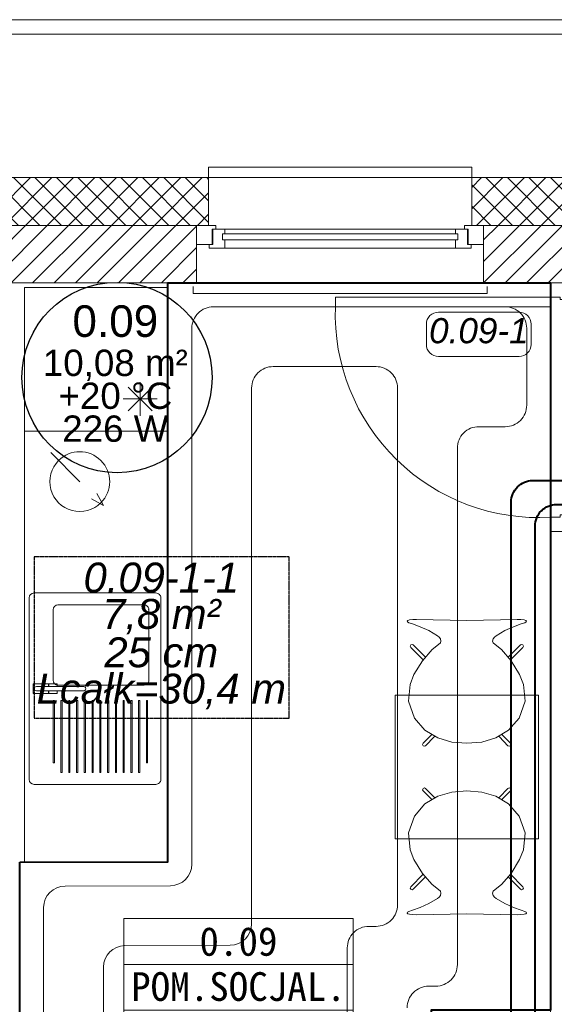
# Model space of a CAD drawing. Header units: millimetres. Extents: x -17122 to 7392, y -6480 to -3200.
# Tile 39 of 70: x -2436 to -2212, y -4372 to -3960. Entities that reach past the tile are written whole.
import ezdxf
from ezdxf.enums import TextEntityAlignment as Align

# ---------------------------------------------------------------- set-up
doc = ezdxf.new("R2010")
doc.units = ezdxf.units.MM
doc.linetypes.add('HIDDEN2', pattern=[4.7625, 3.175, -1.5875])
doc.linetypes.add('HIDDENX2', pattern=[0.1905, 0.127, -0.0635])
doc.layers.add('_k_niewidoczna', color=72, linetype='Continuous', lineweight=9, plot=False)
for name, color, linetype, lineweight in [('_k_opis', 7, 'Continuous', 13), ('_k_stolarka', 7, 'Continuous', 13), ('_k_wyposażenia', 251, 'Continuous', 9), ('_k_zarys', 7, 'HIDDEN2', 20), ('_k_ściany', 7, 'Continuous', 0), ('IS_b717ccf2-f286-464b-8c1c-720d6d4c2098__k_krawężnik', 252, 'Continuous', 5), ('IS_b717ccf2-f286-464b-8c1c-720d6d4c2098__k_kreskowanie', 250, 'Continuous', 5), ('IS_b717ccf2-f286-464b-8c1c-720d6d4c2098__k_wyposażenia', 251, 'Continuous', 5), ('IS_Przyłącze (powrotne)', 5, 'Continuous', 40), ('IS_Przyłącze (zasilające)', 1, 'Continuous', 40)]:
    doc.layers.add(name, color=color, linetype=linetype, lineweight=lineweight)
for name, color, linetype, lineweight, true_color in [('Default', 7, 'Continuous', 15, 0x000000), ('IS_b717ccf2-f286-464b-8c1c-720d6d4c2098__k_ocieplenie', 7, 'Continuous', 13, 0x000000), ('IS_b717ccf2-f286-464b-8c1c-720d6d4c2098__k_opis', 7, 'Continuous', 5, 0x000000), ('IS_b717ccf2-f286-464b-8c1c-720d6d4c2098__k_tabela', 7, 'Continuous', 5, 0x000000), ('IS_b717ccf2-f286-464b-8c1c-720d6d4c2098__k_ściany', 7, 'Continuous', 5, 0x000000), ('IS_Floors zone', 7, 'Continuous', 5, 0x008000), ('IS_Heating_cooling floor', 7, 'HIDDENX2', 5, 0x008000), ('IS_Room (Automatic)', 7, 'Continuous', 5, 0xffffff), ('IS_Strefa podłóg', 7, 'Continuous', 40, 0x008000), ('IS_Strop1', 7, 'Continuous', 5, 0x000080), ('IS_Wężownica OChP', 7, 'Continuous', 5, 0x800080)]:
    doc.layers.add(name, color=color, linetype=linetype, lineweight=lineweight, true_color=true_color)
doc.styles.add('Arial_____', font='arial.ttf')
doc.styles.add('Arial__I__', font='ariali.ttf')
doc.styles.add('GENERATED_STYLE_1', font='MS Gothic.ttf')
doc.styles.add('GENERATED_STYLE_2', font='MS Gothic.ttf')

# ---------------------------------------------------------------- blocks, each defined once
blk = doc.blocks.new('D_90')
at = {"layer": '_k_niewidoczna', "lineweight": 0}
blk.add_lwpolyline([(135862.75, 36163.65), (135952.75, 36163.65)], dxfattribs=at)
at = {"layer": '_k_stolarka', "lineweight": 0}
for points in [[(135855.75, 36151.65), (135855.75, 36163.65), (135862.75, 36163.65), (135862.75, 36155.65), (135861.75, 36155.65), (135861.75, 36151.65), (135855.75, 36151.65)], [(135959.75, 36151.65), (135959.75, 36163.65), (135952.75, 36163.65), (135952.75, 36155.65), (135953.75, 36155.65), (135953.75, 36151.65), (135959.75, 36151.65)]]:
    blk.add_lwpolyline(points, dxfattribs=at)
blk.add_lwpolyline([(135861.75, 36151.65), (135865.75, 36151.65), (135865.75, 36061.65), (135861.75, 36061.65)], close=True, dxfattribs=at)
blk.add_lwpolyline([(135865.75, 36061.65, 0.441517), (135953.75, 36151.65)], format="xyb", dxfattribs=at)
at = {"layer": '_k_ściany', "lineweight": 0}
for points in [[(135855.75, 36151.65), (135855.75, 36163.65)], [(135959.75, 36151.65), (135959.75, 36163.65)]]:
    blk.add_lwpolyline(points, dxfattribs=at)
blk = doc.blocks.new('zlew')
at = {"layer": '_k_wyposażenia', "lineweight": 0}
for p, q in [((29120.1, -2932.34), (29200.1, -2932.34)), ((29198.1, -2934.34), (29122.1, -2934.34)), ((29120.1, -2936.34), (29120.1, -2987.34)), ((29162.09, -2935.94), (29158.1, -2935.94)), ((29158.1, -2935.94), (29158.1, -2942.44)), ((29159.2, -2937.34), (29159.2, -2957.13)), ((29159.2, -2942.44), (29159.2, -2937.34)), ((29161, -2957.13), (29161, -2937.34)), ((29161, -2937.34), (29161, -2942.44)), ((29162.09, -2942.44), (29162.09, -2935.94)), ((29200.1, -2987.34), (29200.1, -2936.34)), ((29158.1, -2942.44), (29159.2, -2942.44)), ((29159.2, -2942.54), (29158.13, -2942.54)), ((29158.13, -2942.54), (29158.13, -2946.04)), ((29159.2, -2946.04), (29159.2, -2942.54)), ((29161, -2942.44), (29162.09, -2942.44)), ((29162.07, -2942.54), (29161, -2942.54)), ((29161, -2942.54), (29161, -2946.04)), ((29162.07, -2946.04), (29162.07, -2942.54)), ((29125.1, -2946.34), (29125.1, -2982.34)), ((29156.6, -2944.34), (29127.1, -2944.34)), ((29158.13, -2946.04), (29159.2, -2946.04)), ((29158.6, -2982.34), (29158.6, -2946.34)), ((29161, -2946.04), (29162.07, -2946.04)), ((29191.1, -2944.34), (29165.1, -2944.34)), ((29165.1, -2944.34), (29165.1, -2944.84)), ((29165.1, -2944.84), (29191.1, -2944.84)), ((29191.1, -2944.84), (29191.1, -2944.34)), ((29195.1, -2947.59), (29165.1, -2947.59)), ((29165.1, -2947.59), (29165.1, -2948.09)), ((29165.1, -2948.09), (29195.1, -2948.09)), ((29195.1, -2950.84), (29165.1, -2950.84)), ((29165.1, -2950.84), (29165.1, -2951.34)), ((29195.1, -2948.09), (29195.1, -2947.59)), ((29195.1, -2951.34), (29195.1, -2950.84)), ((29165.1, -2951.34), (29195.1, -2951.34)), ((29195.1, -2954.09), (29165.1, -2954.09)), ((29165.1, -2954.09), (29165.1, -2954.59)), ((29165.1, -2954.59), (29195.1, -2954.59)), ((29195.1, -2954.59), (29195.1, -2954.09)), ((29195.1, -2957.34), (29165.1, -2957.34)), ((29165.1, -2957.34), (29165.1, -2957.84)), ((29165.1, -2957.84), (29195.1, -2957.84)), ((29195.1, -2957.84), (29195.1, -2957.34)), ((29195.1, -2960.59), (29165.1, -2960.59)), ((29165.1, -2960.59), (29165.1, -2961.09)), ((29165.1, -2961.09), (29195.1, -2961.09)), ((29195.1, -2961.09), (29195.1, -2960.59)), ((29195.1, -2963.84), (29165.1, -2963.84)), ((29165.1, -2963.84), (29165.1, -2964.34)), ((29165.1, -2964.34), (29195.1, -2964.34)), ((29195.1, -2967.09), (29165.1, -2967.09)), ((29165.1, -2967.09), (29165.1, -2967.59)), ((29195.1, -2964.34), (29195.1, -2963.84)), ((29195.1, -2967.59), (29195.1, -2967.09)), ((29165.1, -2967.59), (29195.1, -2967.59)), ((29195.1, -2970.34), (29165.1, -2970.34)), ((29165.1, -2970.34), (29165.1, -2970.84)), ((29165.1, -2970.84), (29195.1, -2970.84)), ((29195.1, -2970.84), (29195.1, -2970.34)), ((29195.1, -2973.59), (29165.1, -2973.59)), ((29165.1, -2973.59), (29165.1, -2974.09)), ((29165.1, -2974.09), (29195.1, -2974.09)), ((29195.1, -2974.09), (29195.1, -2973.59)), ((29195.1, -2976.84), (29165.1, -2976.84)), ((29165.1, -2976.84), (29165.1, -2977.34)), ((29165.1, -2977.34), (29195.1, -2977.34)), ((29195.1, -2977.34), (29195.1, -2976.84)), ((29195.1, -2980.09), (29165.1, -2980.09)), ((29165.1, -2980.09), (29165.1, -2980.59)), ((29165.1, -2980.59), (29195.1, -2980.59)), ((29191.1, -2983.34), (29165.1, -2983.34)), ((29165.1, -2983.34), (29165.1, -2983.84)), ((29165.1, -2983.84), (29191.1, -2983.84)), ((29191.1, -2983.84), (29191.1, -2983.34)), ((29195.1, -2980.59), (29195.1, -2980.09)), ((29127.1, -2984.34), (29156.6, -2984.34)), ((29122.1, -2989.34), (29198.1, -2989.34)), ((29120.1, -2992.34), (29200.1, -2992.34))]:
    blk.add_line(p, q, dxfattribs=at)
for centre, major_axis, start_param, end_param in [((29122.1, -2936.34), (-1.41, 1.41), -0.785398, 0.785398), ((29198.1, -2936.34), (1.41, 1.41), 5.497787, 7.068583), ((29160.1, -2937.34), (-0.636, 0.636), 3.926991, 7.068583), ((29160.1, -2937.34), (-0.636, 0.636), 3.926991, 7.068583), ((29127.1, -2946.34), (-1.41, 1.41), -0.785398, 0.785398), ((29156.6, -2946.34), (1.41, 1.41), 5.497787, 7.068583), ((29160.1, -2957.13), (-0.636, 0.636), 0.787968, 3.929561), ((29127.1, -2982.34), (1.41, 1.41), 2.356194, 3.926991), ((29156.6, -2982.34), (-1.41, 1.41), 2.356194, 3.926991), ((29122.1, -2987.34), (1.41, 1.41), 2.356194, 3.926991), ((29198.1, -2987.34), (-1.41, 1.41), 2.356194, 3.926991)]:
    blk.add_ellipse(centre, major_axis=major_axis, ratio=1, start_param=start_param, end_param=end_param, dxfattribs=at)
blk.add_point((29127.1, -2984.34), dxfattribs=at)
blk = doc.blocks.new('czajnik')
at = {"layer": '_k_wyposażenia'}
for p, q in [((29072.91, -2966.98), (29060.75, -2954.83)), ((29082.82, -2976.9), (29077.86, -2974.14)), ((29082.82, -2976.9), (29080.07, -2971.93))]:
    blk.add_line(p, q, dxfattribs=at)
for start_param, end_param in [(3.141593, 6.283185), (0, 3.141593)]:
    blk.add_ellipse((29072.91, -2966.98), major_axis=(-8.84, 8.84), ratio=1, start_param=start_param, end_param=end_param, dxfattribs=at)
blk = doc.blocks.new('Krzesło stylowe 01 20')
at = {"layer": '_k_wyposażenia'}
for p, q in [((3.1, 525.9), (0, 523.2)), ((0, 523.2), (2.2, 519.5)), ((2.2, 519.5), (7.7, 516)), ((9.7, 527.8), (3.1, 525.9)), ((7.7, 516), (22.4, 511.1)), ((23.9, 529.4), (9.7, 527.8)), ((22.4, 511.1), (55, 499.6)), ((40.1, 530.1), (23.9, 529.4)), ((250, 525.9), (40.1, 530.1)), ((55, 499.6), (91.2, 483.8)), ((250, 525.9), (459.9, 530.1)), ((445, 499.6), (408.8, 483.8)), ((477.6, 511.1), (445, 499.6)), ((459.9, 530.1), (476.1, 529.4)), ((476.1, 529.4), (490.3, 527.8)), ((492.3, 516), (477.6, 511.1)), ((490.3, 527.8), (496.9, 525.9)), ((497.8, 519.5), (492.3, 516)), ((496.9, 525.9), (500, 523.2)), ((500, 523.2), (497.8, 519.5)), ((91.2, 483.8), (127.7, 461.9)), ((127.7, 461.9), (134.6, 456.4)), ((134.6, 456.4), (140, 449.1)), ((365.4, 456.4), (360, 449.1)), ((372.3, 461.9), (365.4, 456.4)), ((408.8, 483.8), (372.3, 461.9)), ((15.7, 423.7), (13.5, 418.5)), ((13.5, 418.5), (15.6, 413.2)), ((15.6, 413.2), (67.4, 360.9)), ((20.9, 425.9), (15.7, 423.7)), ((26.1, 423.8), (20.9, 425.9)), ((26.1, 423.8), (77.2, 372.1)), ((124.4, 419.1), (105, 404)), ((140.4, 432.1), (124.4, 419.1)), ((140, 449.1), (141.9, 439.5)), ((141.9, 439.5), (140.4, 432.1)), ((360, 449.1), (358.1, 439.5)), ((358.1, 439.5), (359.6, 432.1)), ((359.6, 432.1), (375.6, 419.1)), ((375.6, 419.1), (395, 404)), ((473.9, 423.8), (422.8, 372.1)), ((484.4, 413.2), (432.6, 360.9)), ((473.9, 423.8), (479.1, 425.9)), ((479.1, 425.9), (484.3, 423.7)), ((484.3, 423.7), (486.5, 418.5)), ((486.5, 418.5), (484.4, 413.2)), ((105, 404), (64.3, 357.4)), ((395, 404), (435.7, 357.4)), ((64.3, 357.4), (29.1, 299.9)), ((435.7, 357.4), (470.9, 299.9)), ((29.1, 299.9), (12.5, 258.7)), ((470.9, 299.9), (487.5, 258.7)), ((12.5, 258.7), (5.5, 187.8)), ((487.5, 258.7), (494.5, 187.8)), ((5.5, 187.8), (31.1, 117.7)), ((494.5, 187.8), (468.9, 117.7)), ((31.1, 117.7), (75.1, 67)), ((468.9, 117.7), (424.9, 67)), ((103.4, 49.1), (67.5, 12.8)), ((75.1, 67), (128.2, 34.5)), ((103.7, 49.5), (103.4, 49.1)), ((116.8, 41.5), (113.9, 38.6)), ((424.9, 67), (371.8, 34.5)), ((383.2, 41.5), (386.1, 38.6)), ((396.3, 49.5), (396.6, 49.1)), ((396.6, 49.1), (432.5, 12.8)), ((67.5, 12.8), (65.3, 7.5)), ((65.3, 7.5), (67.5, 2.2)), ((67.5, 2.2), (72.7, 0)), ((72.7, 0), (77.9, 2.1)), ((113.9, 38.6), (77.9, 2.1)), ((128.2, 34.5), (187.5, 17.4)), ((250, 12.9), (187.5, 17.4)), ((250, 12.9), (312.5, 17.4)), ((371.8, 34.5), (312.5, 17.4)), ((386.1, 38.6), (422.1, 2.1)), ((427.3, 0), (422.1, 2.1)), ((432.5, 2.2), (427.3, 0)), ((432.5, 12.8), (434.7, 7.5)), ((434.7, 7.5), (432.5, 2.2))]:
    blk.add_line(p, q, dxfattribs=at)
blk = doc.blocks.new('metryczka_80')
at = {"layer": '_k_opis', "ltscale": 0.1}
for points in [[(-80, 0), (0, 0), (0, -64), (-80, -64)], [(-80, -16), (0, -16), (0, -48), (-80, -48)]]:
    blk.add_lwpolyline(points, close=True, dxfattribs=at)
blk.add_lwpolyline([(-80, -32), (0, -32)], dxfattribs=at)
at = {"layer": '_k_opis', "ltscale": 0.1, "flags": 4}
for tag, style, p in [('ATR_NR_POM', 'GENERATED_STYLE_1', (-40, -13)), ('ATR_POM', 'GENERATED_STYLE_2', (-40, -28.71)), ('ATR_WYS', 'GENERATED_STYLE_1', (-40, -61))]:
    blk.add_attdef(tag, text='', height=10, dxfattribs=dict(at, style=style)).set_placement(p, align=Align.CENTER)
blk = doc.blocks.new('b717ccf2-f286-464b-8c1c-720d6d4c2098')
at = {"layer": 'IS_b717ccf2-f286-464b-8c1c-720d6d4c2098__k_kreskowanie', "lineweight": 0, "ltscale": 2}
h = blk.add_hatch(dxfattribs=at)
h.set_pattern_fill('ANSI37-D9591608-75E2-48B7-82E3-05F', color=256, scale=2, style=0, pattern_type=2)
h.set_pattern_definition([(45, (-5636.062, 4335.4616), (-4.490128, 4.490128), []), (135, (-5636.062, 4335.4616), (-4.490128, -4.490128), [])])
h.paths.add_polyline_path([(-963.83, -744.64), (-963.83, -724.64), (-1535.83, -724.64), (-1535.83, -589.64), (-1555.83, -589.64), (-1555.83, -744.64)], flags=0)
h.paths.add_polyline_path([(-713.83, -644.64), (-713.83, -624.64), (-756.83, -624.64), (-756.83, -724.64), (-853.83, -724.64), (-853.83, -744.64), (-736.83, -744.64), (-736.83, -644.64)], flags=0)
h.paths.add_polyline_path([(309.17, 82.36), (329.17, 82.36), (329.17, 309.36), (-326.83, 309.36), (-326.83, 289.36), (309.17, 289.36)], flags=0)
h.paths.add_polyline_path([(309.17, -317.64), (329.17, -317.64), (329.17, -117.64), (309.17, -117.64)], flags=0)
h.paths.add_polyline_path([(225.67, -724.64), (225.67, -744.64), (329.17, -744.64), (329.17, -517.64), (309.17, -517.64), (309.17, -724.64)], flags=0)
h.paths.add_polyline_path([(-34.33, -724.64), (-34.33, -744.64), (115.67, -744.64), (115.67, -724.64)], flags=0)
h.paths.add_polyline_path([(-404.33, -744.64), (-404.33, -724.64), (-500.83, -724.64), (-500.83, -644.64), (-500.83, -624.64), (-543.83, -624.64), (-543.83, -644.64), (-520.83, -644.64), (-520.83, -744.64)], flags=0)
h.paths.add_polyline_path([(-294.33, -724.64), (-294.33, -744.64), (-144.33, -744.64), (-144.33, -724.64)], flags=0)
h.paths.add_polyline_path([(-1535.83, -356.64), (-1555.83, -356.64), (-1555.83, -439.64), (-1535.83, -439.64)], flags=0)
h.paths.add_polyline_path([(-1535.83, -124.04), (-1555.83, -124.04), (-1555.83, -206.64), (-1535.83, -206.64)], flags=0)
h.paths.add_polyline_path([(-1535.83, 108.56), (-1555.83, 108.56), (-1555.83, 25.96), (-1535.83, 25.96)], flags=0)
h.paths.add_polyline_path([(-1267.27, 289.36), (-1267.27, 309.36), (-1555.83, 309.36), (-1555.83, 212.56), (-1535.83, 212.56), (-1535.83, 289.36)], flags=0)
h.paths.add_polyline_path([(-856.81, 309.36), (-856.81, 289.36), (-436.83, 289.36), (-436.83, 309.36)], flags=0)
h.paths.add_polyline_path([(-966.81, 289.36), (-966.81, 309.36), (-1157.27, 309.36), (-1157.27, 289.36)], flags=0)
h = blk.add_hatch(dxfattribs=at)
h.set_pattern_fill('ANSI31-D9591608-75E2-48B7-82E3-05F', color=256, scale=2, style=0, pattern_type=2)
h.set_pattern_definition([(45, (-5636.062, 4335.4616), (-4.490128, 4.490128), [])])
h.paths.add_polyline_path([(-713.83, -624.64), (-713.83, -600.64), (-780.83, -600.64), (-780.83, -700.64), (-848.83, -700.64), (-848.83, -724.64), (-756.83, -724.64), (-756.83, -624.64)], flags=0)
h.paths.add_polyline_path([(285.17, 82.36), (309.17, 82.36), (309.17, 289.36), (-321.83, 289.36), (-321.83, 265.36), (-221.83, 265.36), (-221.83, 39.36), (-203.83, 39.36), (-203.83, 265.36), (285.17, 265.36)], flags=0)
h.paths.add_polyline_path([(285.17, -317.64), (309.17, -317.64), (309.17, -117.64), (285.17, -117.64)], flags=0)
h.paths.add_polyline_path([(230.67, -700.64), (230.67, -724.64), (309.17, -724.64), (309.17, -517.64), (285.17, -517.64), (285.17, -700.64)], flags=0)
h.paths.add_polyline_path([(-29.33, -700.64), (-29.33, -724.64), (110.67, -724.64), (110.67, -700.64)], flags=0)
h.paths.add_polyline_path([(-289.33, -700.64), (-289.33, -724.64), (-149.33, -724.64), (-149.33, -700.64), (-203.83, -700.64), (-203.83, -356.64), (-221.83, -356.64), (-221.83, -700.64)], flags=0)
h.paths.add_polyline_path([(-409.33, -724.64), (-409.33, -700.64), (-476.83, -700.64), (-476.83, -624.64), (-476.83, -600.64), (-543.83, -600.64), (-543.83, -624.64), (-500.83, -624.64), (-500.83, -724.64)], flags=0)
h.paths.add_polyline_path([(-1535.83, -434.64), (-1511.83, -434.64), (-1511.83, -356.64), (-1535.83, -356.64)], flags=0)
h.paths.add_polyline_path([(-1511.83, -594.64), (-1535.83, -594.64), (-1535.83, -724.64), (-968.83, -724.64), (-968.83, -700.64), (-1511.83, -700.64)], flags=0)
h.paths.add_polyline_path([(-1511.83, 108.56), (-1535.83, 108.56), (-1535.83, 30.96), (-1511.83, 30.96)], flags=0)
h.paths.add_polyline_path([(-1272.27, 265.36), (-1272.27, 289.36), (-1535.83, 289.36), (-1535.83, 212.56), (-1511.83, 212.56), (-1511.83, 265.36)], flags=0)
h.paths.add_polyline_path([(-971.81, 265.36), (-971.81, 289.36), (-1152.27, 289.36), (-1152.27, 265.36)], flags=0)
h.paths.add_polyline_path([(-851.81, 289.36), (-851.81, 265.36), (-441.83, 265.36), (-441.83, 289.36)], flags=0)
h.paths.add_polyline_path([(-1443.83, -206.64), (-1443.83, -188.64), (-1511.83, -188.64), (-1511.83, -129.04), (-1535.83, -129.04), (-1535.83, -206.64)], flags=0)
h.paths.add_polyline_path([(-1339.83, -188.64), (-1339.83, -206.64), (-1255.41, -206.64), (-1255.41, -188.64)], flags=0)
h.paths.add_polyline_path([(-1037.81, -206.64), (-1037.81, -188.64), (-1151.41, -188.64), (-1151.41, -206.64)], flags=0)
h.paths.add_polyline_path([(-803.81, -206.64), (-803.81, -188.64), (-933.81, -188.64), (-933.81, -206.64)], flags=0)
h.paths.add_polyline_path([(-438.83, -188.64), (-438.83, -206.64), (-203.83, -206.64), (-203.83, -64.64), (-221.83, -64.64), (-221.83, -188.64)], flags=0)
h.paths.add_polyline_path([(-530.83, -206.64), (-530.83, -188.64), (-699.81, -188.64), (-699.81, -206.64)], flags=0)
at = {"layer": '_k_stolarka', "lineweight": 0}
for points in [[(-966.81, 309.36), (-966.81, 313.71), (-856.81, 313.71), (-856.81, 307.36)], [(-971.81, 281.36), (-971.81, 289.36), (-963.81, 289.36), (-963.81, 287.86), (-965.31, 287.86), (-965.31, 281.36), (-971.81, 281.36)], [(-851.81, 281.36), (-851.81, 289.36), (-859.81, 289.36), (-859.81, 287.86), (-858.31, 287.86), (-858.31, 281.36), (-851.81, 281.36)], [(-966.56, 281.36), (-966.56, 279.86), (-960.06, 279.86), (-960.06, 283.36), (-961.06, 283.36), (-961.06, 285.86), (-960.06, 285.86), (-960.06, 287.86), (-965.06, 287.86), (-965.06, 281.36), (-966.56, 281.36)], [(-857.06, 281.36), (-857.06, 279.86), (-863.56, 279.86), (-863.56, 283.36), (-862.56, 283.36), (-862.56, 285.86), (-863.56, 285.86), (-863.56, 287.86), (-858.56, 287.86), (-858.56, 281.36), (-857.06, 281.36)], [(-973.31, 263.86), (-973.31, 260.86), (-850.31, 260.86), (-850.31, 263.86)]]:
    blk.add_lwpolyline(points, dxfattribs=at)
for points in [[(-960.06, 287.86), (-863.56, 287.86), (-863.56, 285.86), (-960.06, 285.86)], [(-863.56, 283.36), (-960.06, 283.36), (-960.06, 279.86), (-863.56, 279.86)]]:
    blk.add_lwpolyline(points, close=True, dxfattribs=at)
at = {"layer": '_k_zarys', "lineweight": 0, "ltscale": 2}
for points in [[(-966.81, 309.36), (-856.81, 309.36)], [(-971.81, 265.36), (-851.81, 265.36)]]:
    blk.add_lwpolyline(points, dxfattribs=at)
at = {"layer": '_k_ściany', "lineweight": 0}
for points in [[(-971.81, 265.36), (-971.81, 289.36), (-966.81, 289.36), (-966.81, 309.36)], [(-851.81, 265.36), (-851.81, 289.36), (-856.81, 289.36), (-856.81, 309.36)]]:
    blk.add_lwpolyline(points, dxfattribs=at)
at = {"layer": 'IS_b717ccf2-f286-464b-8c1c-720d6d4c2098__k_krawężnik', "lineweight": 0}
for points in [[(395.17, 155.36), (395.17, 375.36), (-1621.83, 375.36), (-1621.83, 250.36)], [(389.17, 155.36), (389.17, 369.36), (-1615.83, 369.36), (-1615.83, 250.36)]]:
    blk.add_lwpolyline(points, dxfattribs=at)
at = {"layer": 'IS_b717ccf2-f286-464b-8c1c-720d6d4c2098__k_ocieplenie', "lineweight": 0}
for points in [[(-966.81, 309.36, 0), (-1157.27, 309.36, 0)], [(-436.83, 309.36, 0), (-856.81, 309.36, 0)]]:
    blk.add_polyline3d(points, dxfattribs=at)
at = {"layer": 'IS_b717ccf2-f286-464b-8c1c-720d6d4c2098__k_wyposażenia', "lineweight": 0}
for points in [[(-1043.81, 23.36), (-983.81, 23.36), (-983.81, 263.36), (-1043.81, 263.36)], [(-888.84, 92.95), (-828.84, 92.95), (-828.84, 32.95), (-888.84, 32.95)]]:
    blk.add_lwpolyline(points, close=True, dxfattribs=at)
at = {"layer": 'IS_b717ccf2-f286-464b-8c1c-720d6d4c2098__k_wyposażenia', "lineweight": 0, "ltscale": 2}
blk.add_lwpolyline([(-983.81, 263.36), (-1043.81, 263.36), (-1043.81, 203.36), (-983.81, 203.36)], close=True, dxfattribs=at)
at = {"layer": 'IS_b717ccf2-f286-464b-8c1c-720d6d4c2098__k_wyposażenia', "lineweight": 0}
for points in [[(-995.45, 223.88, 0), (-995.45, 209.74, 0)], [(-990.45, 221.81, 0), (-1000.45, 211.81, 0)], [(-990.45, 211.81, 0), (-1000.45, 221.81, 0)], [(-1002.52, 216.81, 0), (-988.38, 216.81, 0)]]:
    blk.add_polyline3d(points, dxfattribs=at)
at = {"layer": 'IS_b717ccf2-f286-464b-8c1c-720d6d4c2098__k_ściany', "lineweight": 0}
blk.add_lwpolyline([(-811.81, -82.64), (-811.81, -188.64), (-823.81, -188.64), (-823.81, 161.36)], dxfattribs=at)
for points in [[(-966.81, 289.36, 0), (-1157.27, 289.36, 0)], [(-436.83, 289.36, 0), (-856.81, 289.36, 0)], [(-971.81, 265.36, 0), (-1152.27, 265.36, 0)], [(-441.83, 265.36, 0), (-851.81, 265.36, 0)]]:
    blk.add_polyline3d(points, dxfattribs=at)
at = {"layer": 'IS_b717ccf2-f286-464b-8c1c-720d6d4c2098__k_tabela', "lineweight": 0, "ltscale": 0.1}
ref = blk.add_blockref('metryczka_80', (-906.32, -0.33), dxfattribs=dict(at, xscale=1.2, yscale=1.2, zscale=1.2))
ref.add_attrib('ATR_NR_POM', '0.09', dxfattribs={"layer": 'IS_b717ccf2-f286-464b-8c1c-720d6d4c2098__k_opis', "ltscale": 0.1, "height": 12, "style": 'GENERATED_STYLE_1'}).set_placement((-954.32, -15.93), align=Align.CENTER)
ref.add_attrib('ATR_POM', 'POM.SOCJAL.', dxfattribs={"layer": 'IS_b717ccf2-f286-464b-8c1c-720d6d4c2098__k_opis', "ltscale": 0.1, "height": 12, "style": 'GENERATED_STYLE_2'}).set_placement((-954.32, -34.79), align=Align.CENTER)
ref.add_attrib('ATR_WYS', 'H=300cm', dxfattribs={"layer": 'IS_b717ccf2-f286-464b-8c1c-720d6d4c2098__k_opis', "ltscale": 0.1, "height": 12, "style": 'GENERATED_STYLE_1'}).set_placement((-954.32, -73.53), align=Align.CENTER)
at = {"layer": 'IS_b717ccf2-f286-464b-8c1c-720d6d4c2098__k_wyposażenia', "lineweight": 0}
blk.add_blockref('czajnik', (-30093.59, 3149.23), dxfattribs=at)
at = {"layer": 'IS_b717ccf2-f286-464b-8c1c-720d6d4c2098__k_wyposażenia', "lineweight": 0, "xscale": -1, "rotation": 90}
blk.add_blockref('zlew', (-3976.15, 29255.82), dxfattribs=at)
at = {"layer": 'IS_b717ccf2-f286-464b-8c1c-720d6d4c2098__k_wyposażenia', "linetype": 'Continuous', "lineweight": 0, "xscale": -0.1, "yscale": 0.1, "zscale": 100}
blk.add_blockref('Krzesło stylowe 01 20', (-833.84, 71.66), dxfattribs=at)
at = {"layer": 'IS_b717ccf2-f286-464b-8c1c-720d6d4c2098__k_wyposażenia', "linetype": 'Continuous', "lineweight": 0, "xscale": 0.1, "yscale": 0.1, "zscale": 100, "rotation": 180}
blk.add_blockref('Krzesło stylowe 01 20', (-833.84, 54.24), dxfattribs=at)
at = {"layer": 'IS_b717ccf2-f286-464b-8c1c-720d6d4c2098__k_ściany', "lineweight": 0, "ltscale": 2, "rotation": 270}
blk.add_blockref('D_90', (-36975.45, 136121.11), dxfattribs=at)

msp = doc.modelspace()

# ---------------------------------------------------------------- block references
at = {"layer": 'Default', "lineweight": 5, "zscale": 100}
msp.add_blockref('b717ccf2-f286-464b-8c1c-720d6d4c2098', (-1389.75, -4335.46), dxfattribs=at)

# ---------------------------------------------------------------- next in the draw order: linework, layer by layer
at = {"lineweight": 30}
msp.add_circle((-2394.86, -4109.67), 39.78, dxfattribs=at)
at = {"layer": 'IS_Floors zone'}
msp.add_lwpolyline([(-2260.49, -4100.88), (-2226.71, -4100.88, 0.414214), (-2221.71, -4095.88), (-2221.71, -4087.35, 0.414214), (-2226.71, -4082.35), (-2260.49, -4082.35, 0.414214), (-2265.49, -4087.35), (-2265.49, -4095.88, 0.414214)], format="xyb", close=True, dxfattribs=at)
at = {"layer": 'IS_Heating_cooling floor', "lineweight": 30}
msp.add_lwpolyline([(-2429.46, -4252.11), (-2322.88, -4252.11), (-2322.88, -4184.65), (-2429.46, -4184.65)], close=True, dxfattribs=at)
at = {"layer": 'IS_Przyłącze (powrotne)', "color": 9, "true_color": 0xc8c8c8, "transparency": 33554687, "extrusion": (0, 0, -1)}
msp.add_lwpolyline([(2462.36, -4535.2), (2461.71, -4535.2, 0.414214), (2461.09, -4535.83), (2461.09, -4542.47, -0.414214), (2454.1, -4549.46), (2349.8, -4549.46, -0.414214), (2340.8, -4540.46), (2340.8, -4522.83, 0.414214), (2331.8, -4513.83), (2239.04, -4513.83, -0.414214), (2230.04, -4504.83), (2230.04, -4161.73, 0.414214), (2221.04, -4152.73), (2201.56, -4152.73), (2158.06, -4152.73)], format="xyb", dxfattribs=at)
at = {"layer": 'IS_Przyłącze (zasilające)', "color": 9, "true_color": 0xc8c8c8, "transparency": 33554687}
msp.add_lwpolyline([(-2462.36, -4532.5), (-2463.01, -4532.5, 0.414214), (-2463.64, -4533.13), (-2463.64, -4544.77, 0.414214), (-2454.64, -4553.77), (-2345.21, -4553.77, 0.414214), (-2336.21, -4544.77), (-2336.21, -4528.33, -0.414214), (-2327.21, -4519.33), (-2229.04, -4519.33, 0.414214), (-2220.04, -4510.33), (-2220.04, -4171.73, -0.414214), (-2211.04, -4162.73), (-2201.56, -4162.73), (-2173.06, -4162.73)], format="xyb", dxfattribs=at)
at = {"layer": 'IS_Room (Automatic)'}
msp.add_circle((-2394.86, -4109.67), 39.78, dxfattribs=at)
at = {"layer": 'IS_Strefa podłóg'}
msp.add_lwpolyline([(-2435.56, -4312.29), (-2373.56, -4312.1), (-2373.56, -4070.1), (-2213.56, -4070.1), (-2213.56, -4374.1), (-2263.56, -4374.1), (-2263.56, -4524.03), (-2435.56, -4524.03)], close=True, dxfattribs=at)
at = {"layer": 'IS_Strop1'}
msp.add_lwpolyline([(-2945.58, -4026.1), (-1060.58, -4026.1), (-1060.58, -5080.1), (-1910.58, -5080.1), (-1910.58, -4980.1), (-2126.58, -4980.1), (-2126.58, -5080.1), (-2945.58, -5080.1)], close=True, dxfattribs=at)
at = {"layer": 'IS_Wężownica OChP', "color": 12, "true_color": 0xc80000, "transparency": 33554687, "extrusion": (0, 0, -1)}
for points in [[(2273.56, -4373.1, 0.414214), (2264.56, -4364.1), (2261.54, -4364.1, -0.414214), (2252.54, -4355.1), (2252.54, -4139.23, 0.414214), (2243.54, -4130.23), (2232.56, -4130.23, -0.414214), (2223.56, -4121.23), (2223.56, -4089.1, -0.414214), (2232.56, -4080.1), (2354.56, -4080.1, -0.414214), (2363.56, -4089.1), (2363.56, -4313.1, 0.413324), (2372.53, -4322.1), (2416.58, -4322.23, -0.413324), (2425.56, -4331.23), (2425.56, -4432.33, -0.414214)], [(2400.56, -4407.33), (2400.56, -4356.16, 0.413324), (2391.58, -4347.16), (2347.53, -4347.02, -0.413324), (2338.56, -4338.02), (2338.56, -4114.1, 0.414214), (2329.56, -4105.1), (2286.54, -4105.1, 0.414214), (2277.54, -4114.1), (2277.54, -4330.1, 0.414214), (2286.54, -4339.1), (2289.56, -4339.1, -0.414214), (2298.56, -4348.1), (2298.56, -4457.33, 0.414214)]]:
    msp.add_lwpolyline(points, format="xyb", dxfattribs=at)

# ---------------------------------------------------------------- next in the draw order: texts
at = {"layer": 'IS_Floors zone', "color": 96, "true_color": 0x008000, "transparency": 33554687, "style": 'Arial__I__'}
msp.add_text('0.09-1', height=10.5, dxfattribs=at).set_placement((-2243.56, -4090.1), align=Align.MIDDLE_CENTER)
at = {"layer": 'IS_Heating_cooling floor', "color": 96, "true_color": 0x008000, "transparency": 33554687, "style": 'Arial__I__'}
for s, p in [('0.09-1-1', (-2376.33, -4203.29)), ('25 cm', (-2376.33, -4234.54))]:
    msp.add_text(s, height=12.5, dxfattribs=at).set_placement(p, align=Align.BOTTOM_CENTER)
for s, p in [('7,8 m²', (-2376.33, -4208.49)), ('Lcałk=30,4 m', (-2376.33, -4239.74))]:
    msp.add_text(s, height=12.5, dxfattribs=at).set_placement(p, align=Align.MIDDLE_CENTER)
at = {"layer": 'IS_Room (Automatic)', "color": 18, "true_color": 0x000000, "transparency": 33554687, "style": 'Arial_____'}
msp.add_text('0.09', height=13.2, dxfattribs=at).set_placement((-2395.56, -4096.66), align=Align.BOTTOM_CENTER)
for s, p in [('10,08 m²', (-2395.56, -4103.54)), ('+20 °C', (-2395.56, -4117.29)), ('226 W', (-2395.56, -4131.04))]:
    msp.add_text(s, height=11, dxfattribs=at).set_placement(p, align=Align.MIDDLE_CENTER)

doc.saveas('drawing.dxf')
